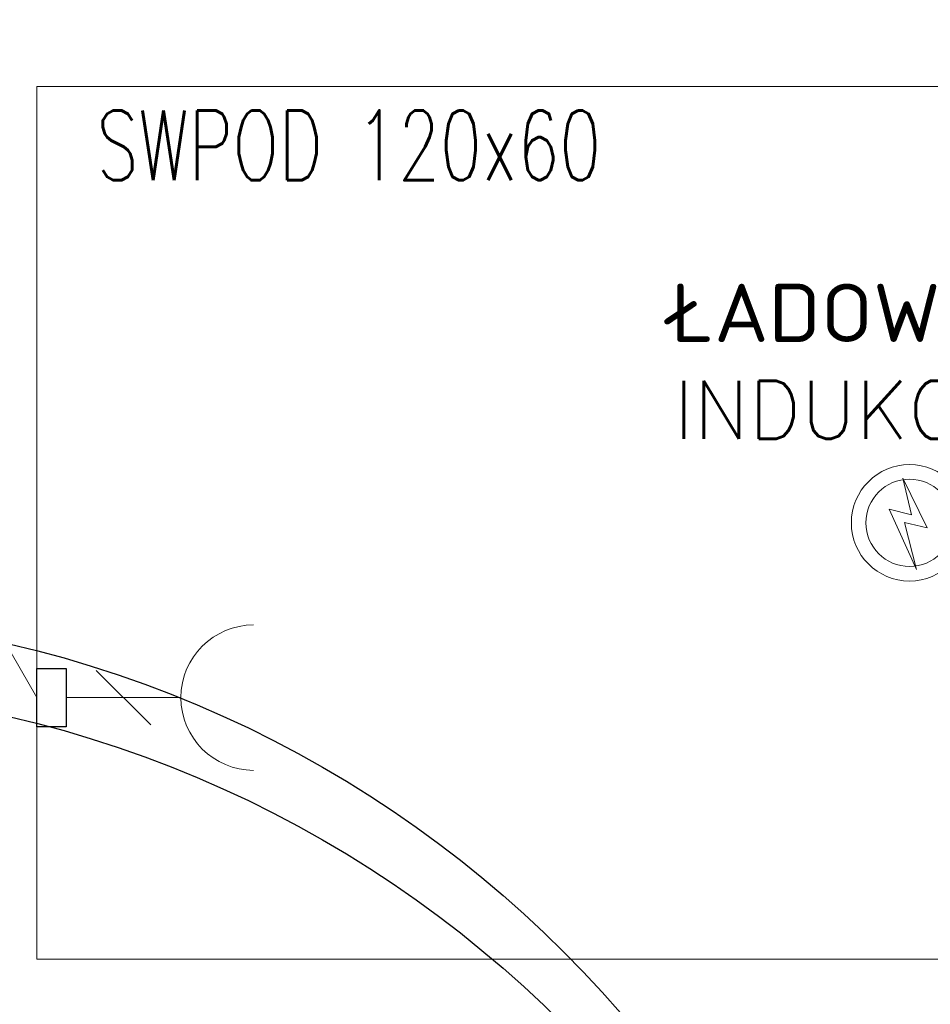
# Model space of a CAD drawing. Header units: millimetres. Extents: x 7483 to 13091, y 8111 to 13871.
# Tile 114 of 256: x 8753 to 8816, y 9767 to 9835. Entities that reach past the tile are written whole.
import ezdxf

# ---------------------------------------------------------------- set-up
doc = ezdxf.new("R2010")
doc.units = ezdxf.units.MM
doc.layers.add('a___wymiary', color=7, linetype='Continuous', lineweight=5, true_color=0x000000)
doc.layers.add('wymiary', color=7, linetype='Continuous', lineweight=5, true_color=0xb2b2b2)
doc.layers.add('Instalacje elektryczne', color=1, linetype='Continuous', lineweight=15)
doc.layers.add('MEBLE PKN', color=150, linetype='Continuous', lineweight=20)
doc.layers.add('Kategorie', color=252, linetype='Continuous')
doc.layers.add('konstrukcja poglądowo', color=7, linetype='Continuous', lineweight=5, true_color=0xb2b2b2, plot=False)
doc.styles.add('Arial', font='arial.ttf')
doc.styles.add('JACEK_07', font='simplex.shx', dxfattribs={"width": 0.7})
doc.styles.add('RomanS', font='simplex.shx')
doc.dimstyles.new('wymiary agp1', dxfattribs={"dimtxt": 16, "dimasz": 5, "dimexe": 30, "dimexo": 60, "dimgap": 1.8, "dimtad": 1, "dimdec": 3, "dimrnd": 0.5, "dimdsep": 46, "dimtxsty": 'Arial', "dimblk": 'znacznik', "dimcen": 1.5, "dimse1": 1, "dimse2": 1, "dimclrd": 256, "dimazin": 0, "dimtfac": 1, "dimtdec": 3, "dimtmove": 1, "dimatfit": 3, "dimldrblk": 'znacznik', "dimfxl": 0, "dimlwd": -1, "dimarcsym": 0})

# ---------------------------------------------------------------- blocks, each defined once
blk = doc.blocks.new('znacznik')
at = {"layer": 'a___wymiary'}
for p, q in [((0, 1.394), (0, -1.394)), ((1.394, 0), (-1.394, 0))]:
    blk.add_line(p, q, dxfattribs=at)
at = {"layer": 'a___wymiary', "const_width": 0.2}
blk.add_lwpolyline([(0.876, 0.876), (-0.876, -0.876)], dxfattribs=at)
blk = doc.blocks.new('*D1303')
at = {"layer": 'Defpoints', "color": 0, "transparency": 16777216}
for p in [(8555.286, 11469.362), (10277.023, 11469.362), (8692.028, 9219.562)]:
    blk.add_point(p, dxfattribs=at)
at = {"layer": 'wymiary', "color": 253, "true_color": 0x999999, "transparency": 16777216}
blk.add_line((8555.286, 9224.562), (8555.286, 11464.362), dxfattribs=at)
at = {"layer": 'wymiary', "color": 253, "true_color": 0x999999, "transparency": 16777216, "xscale": 5, "yscale": 5, "zscale": 5}
for p, rotation in [((8555.286, 11469.362), 90), ((8555.286, 9219.562), 270)]:
    blk.add_blockref('znacznik', p, dxfattribs=dict(at, rotation=rotation))
at = {"layer": 'wymiary', "color": 18, "true_color": 0x000000, "transparency": 16777216, "insert": (8545.317, 10344.462), "char_height": 16, "attachment_point": 5, "rotation": 90, "style": 'Arial'}
blk.add_mtext('2250', dxfattribs=at)
blk = doc.blocks.new('gfgfddg')
at = {"color": 6, "lineweight": 30}
blk.add_circle((-339.936, -446.726), 15.865, dxfattribs=at)
blk = doc.blocks.new('gn-230')
at = {"layer": 'Instalacje elektryczne'}
for p, q in [((-15.65, -3.75), (-8.15, 3.75)), ((-4, 0), (-19.8, 0))]:
    blk.add_line(p, q, dxfattribs=at)
at = {"layer": 'Instalacje elektryczne', "lineweight": 30}
blk.add_lwpolyline([(-4, -4), (0, -4), (0, 4), (-4, 4)], close=True, dxfattribs=at)
at = {"layer": 'Instalacje elektryczne'}
blk.add_arc((-29.8, 0), 10, 270, 90, dxfattribs=at)
blk = doc.blocks.new('*U946')
blk.add_lwpolyline([(0, 0), (120, 0), (120, -60), (0, -60)], close=True)
blk.add_lwpolyline([(59.537, -26.936), (61.215, -30.349), (59.643, -29.971), (60.474, -33.216), (58.601, -29.062), (60.142, -29.445), (59.537, -26.936)])
at = {"color": 1}
blk.add_lwpolyline([(0, -42.017), (-5.143, -33.113), (-17.893, -33.113)], dxfattribs=at)
for radius in [4, 3]:
    blk.add_circle((60, -30), radius)
at = {"color": 1, "xscale": -0.5, "yscale": 0.5, "zscale": 0.5}
blk.add_blockref('gn-230', (0, -42.017), dxfattribs=at)
at = {"color": 7, "insert": (21.447, -4.048), "char_height": 4.8, "width": 41.83598, "attachment_point": 5, "style": 'JACEK_07'}
blk.add_mtext('SWPOD 120x60', dxfattribs=at)
at = {"layer": 'Kategorie', "insert": (60, -13.565), "char_height": 4, "attachment_point": 2, "style": 'RomanS'}
blk.add_mtext_dynamic_manual_height_columns('ŁADOWARKA\\PINDUKCYJNA', width=114.24068, gutter_width=45, heights=[0], dxfattribs=at)

msp = doc.modelspace()

# ---------------------------------------------------------------- block references
at = {"layer": 'konstrukcja poglądowo', "xscale": 5, "yscale": 5, "zscale": 5}
for p in [(10433.9115, 11948.2664), (10433.9115, 11943.2664)]:
    msp.add_blockref('gfgfddg', p, dxfattribs=at)
at = {"layer": 'MEBLE PKN'}
msp.add_blockref('*U946', (8754.0884, 9830.2396), dxfattribs=at)

# ---------------------------------------------------------------- dimensions: what is measured, and where the dimension line sits
at = {"layer": 'wymiary'}
dim = msp.add_linear_dim(base=(8555.2864, 11469.3622), p1=(8692.0284, 9219.5616), p2=(10277.0226, 11469.3622), angle=90, dimstyle='wymiary agp1', override={"dimblk": 'znacznik'}, dxfattribs=at)
dim.commit()
dim.dimension.update_dxf_attribs({"geometry": '*D1303', "text_midpoint": (8545.3172, 10344.4619)})

doc.saveas('drawing.dxf')
